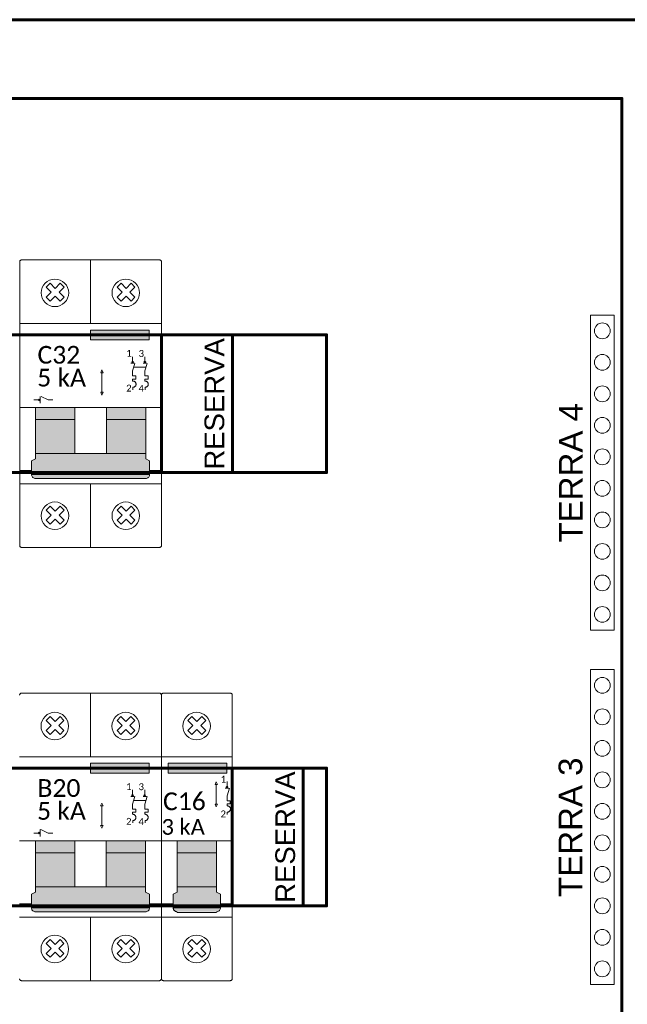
# Model space of a CAD drawing. Extents: x 5066 to 9756, y -2696 to -1109.
# Tile 20 of 248: x 9428 to 9430.93, y -2689.04 to -2684.29. Entities that reach past the tile are written whole.
import ezdxf

# ---------------------------------------------------------------- set-up
doc = ezdxf.new("R2010")
doc.units = 0
doc.header["$MEASUREMENT"] = 0
doc.linetypes.add('NULL', pattern=[0])
for name, color, linetype, lineweight in [('DI-Barramento Terra quadro executivo', 3, 'CONTINUOUS', 5), ('DI-Linhas do diagrama', 3, 'CONTINUOUS', 20), ('DI-Paredes quadro executivo', 7, 'CONTINUOUS', 60), ('DI-Textos', 7, 'CONTINUOUS', 9), ('DI-Trilho', 5, 'CONTINUOUS', 60), ('EL-Disjuntor', 7, 'CONTINUOUS', 9), ('EL-Disjuntor-Alavanca', 7, 'NULL', 5)]:
    doc.layers.add(name, color=color, linetype=linetype, lineweight=lineweight)
doc.layers.add('textos', color=2, linetype='CONTINUOUS')
doc.styles.add('Arial', font='arial.ttf')
doc.styles.add('Calibri', font='calibri.ttf')
doc.styles.add('CalibriLight', font='calibril.ttf')

msp = doc.modelspace()

# ---------------------------------------------------------------- hatches: boundary and pattern name
at = {"layer": 'EL-Disjuntor-Alavanca', "linetype": 'Continuous'}
for points in [[(9428.6226, -2685.8307), (9428.6226, -2685.7838), (9428.34, -2685.7838), (9428.34, -2685.8307)], [(9428.2638, -2686.215), (9428.2638, -2686.158), (9428.074, -2686.158), (9428.074, -2686.215)], [(9428.6058, -2686.215), (9428.6058, -2686.158), (9428.416, -2686.158), (9428.416, -2686.215)], [(9428.2638, -2686.3797), (9428.2638, -2686.215), (9428.074, -2686.215), (9428.074, -2686.3797)], [(9428.6058, -2686.3797), (9428.6058, -2686.215), (9428.416, -2686.215), (9428.416, -2686.3797)], [(9428.074, -2686.3797), (9428.074, -2686.405), (9428.055, -2686.4145), (9428.055, -2686.481), (9428.6248, -2686.481), (9428.6248, -2686.4145), (9428.6058, -2686.405), (9428.6058, -2686.3797)], [(9428.6153, -2686.4974), (9428.6222, -2686.4905), (9428.6248, -2686.481), (9428.055, -2686.481), (9428.0576, -2686.4905), (9428.0645, -2686.4974), (9428.074, -2686.5), (9428.416, -2686.5), (9428.6058, -2686.5)], [(9428.6221, -2687.9207), (9428.6221, -2687.8738), (9428.3396, -2687.8738), (9428.3396, -2687.9207)], [(9428.9973, -2687.9207), (9428.9973, -2687.8738), (9428.7148, -2687.8738), (9428.7148, -2687.9207)], [(9428.2633, -2688.305), (9428.2633, -2688.248), (9428.0736, -2688.248), (9428.0736, -2688.305)], [(9428.6053, -2688.305), (9428.6053, -2688.248), (9428.4156, -2688.248), (9428.4156, -2688.305)], [(9428.9475, -2688.305), (9428.9475, -2688.248), (9428.7578, -2688.248), (9428.7578, -2688.305)], [(9428.2633, -2688.4697), (9428.2633, -2688.305), (9428.0736, -2688.305), (9428.0736, -2688.4697)], [(9428.6053, -2688.4697), (9428.6053, -2688.305), (9428.4156, -2688.305), (9428.4156, -2688.4697)], [(9428.9475, -2688.4697), (9428.9475, -2688.305), (9428.7578, -2688.305), (9428.7578, -2688.4697)], [(9428.0736, -2688.4697), (9428.0736, -2688.495), (9428.0546, -2688.5045), (9428.0546, -2688.571), (9428.6243, -2688.571), (9428.6243, -2688.5045), (9428.6053, -2688.495), (9428.6053, -2688.4697)], [(9428.7578, -2688.4697), (9428.7578, -2688.495), (9428.7388, -2688.5045), (9428.7388, -2688.571), (9428.9665, -2688.571), (9428.9665, -2688.5045), (9428.9475, -2688.495), (9428.9475, -2688.4697)], [(9428.6148, -2688.5874), (9428.6218, -2688.5805), (9428.6243, -2688.571), (9428.0546, -2688.571), (9428.0571, -2688.5805), (9428.0641, -2688.5874), (9428.0736, -2688.59), (9428.4156, -2688.59), (9428.6053, -2688.59)], [(9428.957, -2688.5874), (9428.964, -2688.5805), (9428.9665, -2688.571), (9428.7388, -2688.571), (9428.7414, -2688.5805), (9428.7483, -2688.5874), (9428.7578, -2688.59), (9428.9475, -2688.59)]]:
    msp.add_hatch(color=150, dxfattribs=at).paths.add_polyline_path(points)

# ---------------------------------------------------------------- linework, layer by layer
at = {"layer": 'DI-Barramento Terra quadro executivo'}
for points in [[(9430.7515, -2685.7115), (9430.8655, -2685.7115), (9430.8655, -2687.2315), (9430.7515, -2687.2315), (9430.7515, -2685.7115)], [(9430.7515, -2687.4215), (9430.8655, -2687.4215), (9430.8655, -2688.9415), (9430.7515, -2688.9415), (9430.7515, -2687.4215)]]:
    msp.add_lwpolyline(points, dxfattribs=at)
at = {"layer": 'DI-Linhas do diagrama'}
for centre in [(9430.8085, -2685.7875), (9430.8085, -2685.9395), (9430.8085, -2686.0915), (9430.8085, -2686.2435), (9430.8085, -2686.3955), (9430.8085, -2686.5475), (9430.8085, -2686.6995), (9430.8085, -2686.8515), (9430.8085, -2687.0035), (9430.8085, -2687.1555), (9430.8085, -2687.4975), (9430.8085, -2687.6495), (9430.8085, -2687.8015), (9430.8085, -2687.9535), (9430.8085, -2688.1055), (9430.8085, -2688.2575), (9430.8085, -2688.4095), (9430.8085, -2688.5615), (9430.8085, -2688.7135), (9430.8085, -2688.8655)]:
    msp.add_circle(centre, 0.038, dxfattribs=at)
at = {"layer": 'DI-Paredes quadro executivo'}
for points in [[(9422.7335, -2684.2865), (9431.2835, -2684.2865), (9431.2835, -2693.7865), (9422.7335, -2693.7865), (9422.7335, -2684.2865)], [(9423.1135, -2684.6665), (9430.9035, -2684.6665), (9430.9035, -2693.4065), (9423.1135, -2693.4065), (9423.1135, -2684.6665)]]:
    msp.add_lwpolyline(points, dxfattribs=at)
at = {"layer": 'DI-Trilho'}
for points in [[(9424.5385, -2685.8065), (9429.4785, -2685.8065), (9429.4785, -2686.4715), (9424.5385, -2686.4715), (9424.5385, -2685.8065)], [(9428.6819, -2685.8065), (9429.0239, -2685.8065), (9429.0239, -2686.4715), (9428.6819, -2686.4715), (9428.6819, -2685.8065)], [(9424.5385, -2687.8965), (9429.4785, -2687.8965), (9429.4785, -2688.5615), (9424.5385, -2688.5615), (9424.5385, -2687.8965)], [(9429.0237, -2687.8965), (9429.3657, -2687.8965), (9429.3657, -2688.5615), (9429.0237, -2688.5615), (9429.0237, -2687.8965)]]:
    msp.add_lwpolyline(points, dxfattribs=at)
at = {"layer": 'EL-Disjuntor'}
for p, q in [((9427.9979, -2685.4549), (9427.9979, -2686.823)), ((9428.0074, -2685.4455), (9428.6724, -2685.4455)), ((9428.3399, -2685.7523), (9428.3399, -2685.4455)), ((9428.6819, -2685.455), (9428.6819, -2686.8232)), ((9427.9979, -2685.7523), (9428.3399, -2685.7523)), ((9428.3399, -2685.7523), (9428.6819, -2685.7523)), ((9427.9979, -2686.5256), (9428.3399, -2686.5256)), ((9428.3399, -2686.5256), (9428.6819, -2686.5256)), ((9428.3399, -2686.8325), (9428.3399, -2686.5256)), ((9428.0074, -2686.8325), (9428.6724, -2686.8325)), ((9428.0069, -2687.5355), (9428.6719, -2687.5355)), ((9428.3394, -2687.8423), (9428.3394, -2687.5355)), ((9428.6814, -2687.545), (9428.6814, -2688.9132)), ((9428.6814, -2687.545), (9428.6814, -2688.913)), ((9429.0139, -2687.5355), (9428.6909, -2687.5355)), ((9429.0234, -2688.913), (9429.0234, -2687.545)), ((9427.9974, -2687.8423), (9428.3394, -2687.8423)), ((9428.3394, -2687.8423), (9428.6814, -2687.8423)), ((9428.6814, -2687.8423), (9429.0234, -2687.8423)), ((9427.9974, -2688.6156), (9428.3394, -2688.6156)), ((9428.3394, -2688.6156), (9428.6814, -2688.6156)), ((9428.3394, -2688.9225), (9428.3394, -2688.6156)), ((9428.6814, -2688.6156), (9429.0234, -2688.6156)), ((9428.0069, -2688.9225), (9428.6719, -2688.9225)), ((9428.6909, -2688.9225), (9429.0139, -2688.9225))]:
    msp.add_line(p, q, dxfattribs=at)
at = {"layer": 'EL-Disjuntor', "color": 7}
for p, q in [((9428.1259, -2685.5771), (9428.1447, -2685.5583)), ((9428.1259, -2685.5771), (9428.1501, -2685.6013)), ((9428.1259, -2685.6255), (9428.1501, -2685.6013)), ((9428.1447, -2685.5583), (9428.1689, -2685.5825)), ((9428.1689, -2685.5825), (9428.1931, -2685.5583)), ((9428.1877, -2685.6013), (9428.2119, -2685.5771)), ((9428.1877, -2685.6013), (9428.2119, -2685.6255)), ((9428.1877, -2685.6013), (9428.2119, -2685.6255)), ((9428.2119, -2685.5771), (9428.1931, -2685.5583)), ((9428.4679, -2685.5771), (9428.4867, -2685.5583)), ((9428.4679, -2685.5771), (9428.4921, -2685.6013)), ((9428.4679, -2685.6255), (9428.4921, -2685.6013)), ((9428.4867, -2685.5583), (9428.5109, -2685.5825)), ((9428.5109, -2685.5825), (9428.5351, -2685.5583)), ((9428.5297, -2685.6013), (9428.5539, -2685.5771)), ((9428.5297, -2685.6013), (9428.5539, -2685.6255)), ((9428.5297, -2685.6013), (9428.5539, -2685.6255)), ((9428.5539, -2685.5771), (9428.5351, -2685.5583)), ((9428.1259, -2685.6255), (9428.1447, -2685.6443)), ((9428.1447, -2685.6443), (9428.1689, -2685.6201)), ((9428.1931, -2685.6443), (9428.1689, -2685.6201)), ((9428.1931, -2685.6443), (9428.2119, -2685.6255)), ((9428.4679, -2685.6255), (9428.4867, -2685.6443)), ((9428.4867, -2685.6443), (9428.5109, -2685.6201)), ((9428.5351, -2685.6443), (9428.5109, -2685.6201)), ((9428.5351, -2685.6443), (9428.5539, -2685.6255)), ((9428.1259, -2686.6525), (9428.1447, -2686.6337)), ((9428.1447, -2686.6337), (9428.1689, -2686.6579)), ((9428.1689, -2686.6579), (9428.1931, -2686.6337)), ((9428.2119, -2686.6525), (9428.1931, -2686.6337)), ((9428.4679, -2686.6525), (9428.4867, -2686.6337)), ((9428.4867, -2686.6337), (9428.5109, -2686.6579)), ((9428.5109, -2686.6579), (9428.5351, -2686.6337)), ((9428.5539, -2686.6525), (9428.5351, -2686.6337)), ((9428.1259, -2686.6525), (9428.1501, -2686.6767)), ((9428.1259, -2686.7009), (9428.1501, -2686.6767)), ((9428.1877, -2686.6767), (9428.2119, -2686.6525)), ((9428.1877, -2686.6767), (9428.2119, -2686.7009)), ((9428.1877, -2686.6767), (9428.2119, -2686.7009)), ((9428.4679, -2686.6525), (9428.4921, -2686.6767)), ((9428.4679, -2686.7009), (9428.4921, -2686.6767)), ((9428.5297, -2686.6767), (9428.5539, -2686.6525)), ((9428.5297, -2686.6767), (9428.5539, -2686.7009)), ((9428.5297, -2686.6767), (9428.5539, -2686.7009)), ((9428.1259, -2686.7009), (9428.1447, -2686.7197)), ((9428.1447, -2686.7197), (9428.1689, -2686.6955)), ((9428.1931, -2686.7197), (9428.1689, -2686.6955)), ((9428.1931, -2686.7197), (9428.2119, -2686.7009)), ((9428.4679, -2686.7009), (9428.4867, -2686.7197)), ((9428.4867, -2686.7197), (9428.5109, -2686.6955)), ((9428.5351, -2686.7197), (9428.5109, -2686.6955)), ((9428.5351, -2686.7197), (9428.5539, -2686.7009)), ((9428.1254, -2687.6671), (9428.1443, -2687.6483)), ((9428.1254, -2687.6671), (9428.1496, -2687.6913)), ((9428.1254, -2687.7155), (9428.1496, -2687.6913)), ((9428.1443, -2687.6483), (9428.1684, -2687.6725)), ((9428.1684, -2687.6725), (9428.1926, -2687.6483)), ((9428.1872, -2687.6913), (9428.2114, -2687.6671)), ((9428.1872, -2687.6913), (9428.2114, -2687.7155)), ((9428.1872, -2687.6913), (9428.2114, -2687.7155)), ((9428.2114, -2687.6671), (9428.1926, -2687.6483)), ((9428.4674, -2687.6671), (9428.4863, -2687.6483)), ((9428.4674, -2687.6671), (9428.4916, -2687.6913)), ((9428.4674, -2687.7155), (9428.4916, -2687.6913)), ((9428.4863, -2687.6483), (9428.5104, -2687.6725)), ((9428.5104, -2687.6725), (9428.5346, -2687.6483)), ((9428.5292, -2687.6913), (9428.5534, -2687.6671)), ((9428.5292, -2687.6913), (9428.5534, -2687.7155)), ((9428.5292, -2687.6913), (9428.5534, -2687.7155)), ((9428.5534, -2687.6671), (9428.5346, -2687.6483)), ((9428.8094, -2687.6671), (9428.8283, -2687.6483)), ((9428.8094, -2687.6671), (9428.8336, -2687.6913)), ((9428.8094, -2687.7155), (9428.8336, -2687.6913)), ((9428.8283, -2687.6483), (9428.8524, -2687.6725)), ((9428.8524, -2687.6725), (9428.8766, -2687.6483)), ((9428.8712, -2687.6913), (9428.8954, -2687.6671)), ((9428.8712, -2687.6913), (9428.8954, -2687.7155)), ((9428.8712, -2687.6913), (9428.8954, -2687.7155)), ((9428.8954, -2687.6671), (9428.8766, -2687.6483)), ((9428.1254, -2687.7155), (9428.1443, -2687.7343)), ((9428.1443, -2687.7343), (9428.1684, -2687.7101)), ((9428.1926, -2687.7343), (9428.1684, -2687.7101)), ((9428.1926, -2687.7343), (9428.2114, -2687.7155)), ((9428.4674, -2687.7155), (9428.4863, -2687.7343)), ((9428.4863, -2687.7343), (9428.5104, -2687.7101)), ((9428.5346, -2687.7343), (9428.5104, -2687.7101)), ((9428.5346, -2687.7343), (9428.5534, -2687.7155)), ((9428.8094, -2687.7155), (9428.8283, -2687.7343)), ((9428.8283, -2687.7343), (9428.8524, -2687.7101)), ((9428.8766, -2687.7343), (9428.8524, -2687.7101)), ((9428.8766, -2687.7343), (9428.8954, -2687.7155)), ((9428.1254, -2688.7425), (9428.1443, -2688.7237)), ((9428.1443, -2688.7237), (9428.1684, -2688.7479)), ((9428.1684, -2688.7479), (9428.1926, -2688.7237)), ((9428.2114, -2688.7425), (9428.1926, -2688.7237)), ((9428.4674, -2688.7425), (9428.4863, -2688.7237)), ((9428.4863, -2688.7237), (9428.5104, -2688.7479)), ((9428.5104, -2688.7479), (9428.5346, -2688.7237)), ((9428.5534, -2688.7425), (9428.5346, -2688.7237)), ((9428.8094, -2688.7425), (9428.8283, -2688.7237)), ((9428.8283, -2688.7237), (9428.8524, -2688.7479)), ((9428.8524, -2688.7479), (9428.8766, -2688.7237)), ((9428.8954, -2688.7425), (9428.8766, -2688.7237)), ((9428.1254, -2688.7425), (9428.1496, -2688.7667)), ((9428.1254, -2688.7909), (9428.1496, -2688.7667)), ((9428.1872, -2688.7667), (9428.2114, -2688.7425)), ((9428.1872, -2688.7667), (9428.2114, -2688.7909)), ((9428.1872, -2688.7667), (9428.2114, -2688.7909)), ((9428.4674, -2688.7425), (9428.4916, -2688.7667)), ((9428.4674, -2688.7909), (9428.4916, -2688.7667)), ((9428.5292, -2688.7667), (9428.5534, -2688.7425)), ((9428.5292, -2688.7667), (9428.5534, -2688.7909)), ((9428.5292, -2688.7667), (9428.5534, -2688.7909)), ((9428.8094, -2688.7425), (9428.8336, -2688.7667)), ((9428.8094, -2688.7909), (9428.8336, -2688.7667)), ((9428.8712, -2688.7667), (9428.8954, -2688.7425)), ((9428.8712, -2688.7667), (9428.8954, -2688.7909)), ((9428.8712, -2688.7667), (9428.8954, -2688.7909)), ((9428.1254, -2688.7909), (9428.1443, -2688.8097)), ((9428.1443, -2688.8097), (9428.1684, -2688.7855)), ((9428.1926, -2688.8097), (9428.1684, -2688.7855)), ((9428.1926, -2688.8097), (9428.2114, -2688.7909)), ((9428.4674, -2688.7909), (9428.4863, -2688.8097)), ((9428.4863, -2688.8097), (9428.5104, -2688.7855)), ((9428.5346, -2688.8097), (9428.5104, -2688.7855)), ((9428.5346, -2688.8097), (9428.5534, -2688.7909)), ((9428.8094, -2688.7909), (9428.8283, -2688.8097)), ((9428.8283, -2688.8097), (9428.8524, -2688.7855)), ((9428.8766, -2688.8097), (9428.8524, -2688.7855)), ((9428.8766, -2688.8097), (9428.8954, -2688.7909))]:
    msp.add_line(p, q, dxfattribs=at)
at = {"layer": 'EL-Disjuntor', "lineweight": 9}
for p, q in [((9427.9979, -2686.158), (9428.3399, -2686.158)), ((9428.074, -2686.158), (9428.074, -2686.405)), ((9428.2638, -2686.158), (9428.2638, -2686.3797)), ((9428.3399, -2686.158), (9428.6819, -2686.158)), ((9428.416, -2686.158), (9428.416, -2686.3797)), ((9428.6058, -2686.158), (9428.6058, -2686.405)), ((9428.074, -2686.215), (9428.2638, -2686.215)), ((9428.416, -2686.215), (9428.6058, -2686.215)), ((9428.055, -2686.4145), (9428.074, -2686.405)), ((9428.074, -2686.3797), (9428.2638, -2686.3797)), ((9428.2638, -2686.3797), (9428.416, -2686.3797)), ((9428.416, -2686.3797), (9428.6058, -2686.3797)), ((9428.6248, -2686.4145), (9428.6058, -2686.405)), ((9428.055, -2686.481), (9428.055, -2686.4145)), ((9428.6248, -2686.4145), (9428.6248, -2686.481)), ((9427.9979, -2686.462), (9428.055, -2686.462)), ((9428.055, -2686.481), (9428.6248, -2686.481)), ((9428.416, -2686.5), (9428.074, -2686.5)), ((9428.6058, -2686.5), (9428.416, -2686.5)), ((9428.6248, -2686.462), (9428.6819, -2686.462)), ((9427.9974, -2688.248), (9428.3394, -2688.248)), ((9428.0736, -2688.248), (9428.0736, -2688.495)), ((9428.2633, -2688.248), (9428.2633, -2688.4697)), ((9428.3394, -2688.248), (9428.6814, -2688.248)), ((9428.4156, -2688.248), (9428.4156, -2688.4697)), ((9428.6053, -2688.248), (9428.6053, -2688.495)), ((9428.6817, -2688.248), (9429.0237, -2688.248)), ((9428.7578, -2688.248), (9428.7578, -2688.495)), ((9428.9475, -2688.248), (9428.9475, -2688.4697)), ((9428.0736, -2688.305), (9428.2633, -2688.305)), ((9428.4156, -2688.305), (9428.6053, -2688.305)), ((9428.7578, -2688.305), (9428.9475, -2688.305)), ((9428.0546, -2688.5045), (9428.0736, -2688.495)), ((9428.0736, -2688.4697), (9428.2633, -2688.4697)), ((9428.2633, -2688.4697), (9428.4156, -2688.4697)), ((9428.4156, -2688.4697), (9428.6053, -2688.4697)), ((9428.6243, -2688.5045), (9428.6053, -2688.495)), ((9428.7388, -2688.5045), (9428.7578, -2688.495)), ((9428.7578, -2688.4697), (9428.9475, -2688.4697)), ((9428.9475, -2688.495), (9428.9475, -2688.4697)), ((9428.9665, -2688.5045), (9428.9475, -2688.495)), ((9428.0546, -2688.571), (9428.0546, -2688.5045)), ((9428.6243, -2688.5045), (9428.6243, -2688.571)), ((9428.7388, -2688.571), (9428.7388, -2688.5045)), ((9428.9665, -2688.571), (9428.9665, -2688.5045)), ((9427.9974, -2688.552), (9428.0546, -2688.552)), ((9428.0546, -2688.571), (9428.6243, -2688.571)), ((9428.4156, -2688.59), (9428.0736, -2688.59)), ((9428.6053, -2688.59), (9428.4156, -2688.59)), ((9428.6243, -2688.552), (9428.6814, -2688.552)), ((9428.6817, -2688.552), (9428.7388, -2688.552)), ((9428.7388, -2688.571), (9428.9665, -2688.571)), ((9428.7578, -2688.5934), (9428.9475, -2688.5934)), ((9428.9665, -2688.552), (9429.0237, -2688.5519))]:
    msp.add_line(p, q, dxfattribs=at)
at = {"layer": 'EL-Disjuntor'}
for points in [[(9428.0074, -2685.4455), (9428.0058, -2685.4456), (9428.0042, -2685.4461), (9428.0027, -2685.4468), (9428.0013, -2685.4477), (9428.0001, -2685.4489), (9427.9992, -2685.4502), (9427.9985, -2685.4517), (9427.998, -2685.4533), (9427.9979, -2685.455)], [(9428.6819, -2685.455), (9428.6818, -2685.4533), (9428.6813, -2685.4517), (9428.6806, -2685.4502), (9428.6797, -2685.4489), (9428.6785, -2685.4477), (9428.6772, -2685.4468), (9428.6757, -2685.4461), (9428.6741, -2685.4456), (9428.6724, -2685.4455)], [(9427.9979, -2686.823), (9427.998, -2686.8246), (9427.9985, -2686.8262), (9427.9992, -2686.8277), (9428.0001, -2686.8291), (9428.0013, -2686.8303), (9428.0027, -2686.8312), (9428.0042, -2686.8319), (9428.0058, -2686.8323), (9428.0074, -2686.8325)], [(9428.6724, -2686.8325), (9428.6741, -2686.8323), (9428.6757, -2686.8319), (9428.6772, -2686.8312), (9428.6785, -2686.8303), (9428.6797, -2686.8291), (9428.6806, -2686.8277), (9428.6813, -2686.8262), (9428.6818, -2686.8246), (9428.6819, -2686.823)], [(9428.0069, -2687.5355), (9428.0053, -2687.5356), (9428.0037, -2687.5361), (9428.0022, -2687.5368), (9428.0008, -2687.5377), (9427.9997, -2687.5389), (9427.9987, -2687.5402), (9427.998, -2687.5417), (9427.9976, -2687.5433), (9427.9974, -2687.545)], [(9428.6814, -2687.545), (9428.6813, -2687.5433), (9428.6809, -2687.5417), (9428.6802, -2687.5402), (9428.6792, -2687.5389), (9428.678, -2687.5377), (9428.6767, -2687.5368), (9428.6752, -2687.5361), (9428.6736, -2687.5356), (9428.6719, -2687.5355)], [(9428.6909, -2687.5355), (9428.6893, -2687.5356), (9428.6877, -2687.5361), (9428.6862, -2687.5368), (9428.6848, -2687.5377), (9428.6837, -2687.5389), (9428.6827, -2687.5402), (9428.682, -2687.5417), (9428.6816, -2687.5433), (9428.6814, -2687.545)], [(9429.0234, -2687.545), (9429.0233, -2687.5433), (9429.0229, -2687.5417), (9429.0222, -2687.5402), (9429.0212, -2687.5389), (9429.02, -2687.5377), (9429.0187, -2687.5368), (9429.0172, -2687.5361), (9429.0156, -2687.5356), (9429.0139, -2687.5355)], [(9427.9974, -2688.913), (9427.9976, -2688.9146), (9427.998, -2688.9162), (9427.9987, -2688.9177), (9427.9997, -2688.9191), (9428.0008, -2688.9203), (9428.0022, -2688.9212), (9428.0037, -2688.9219), (9428.0053, -2688.9223), (9428.0069, -2688.9225)], [(9428.6719, -2688.9225), (9428.6736, -2688.9223), (9428.6752, -2688.9219), (9428.6767, -2688.9212), (9428.678, -2688.9203), (9428.6792, -2688.9191), (9428.6802, -2688.9177), (9428.6809, -2688.9162), (9428.6813, -2688.9146), (9428.6814, -2688.913)], [(9428.6814, -2688.913), (9428.6816, -2688.9146), (9428.682, -2688.9162), (9428.6827, -2688.9177), (9428.6837, -2688.9191), (9428.6848, -2688.9203), (9428.6862, -2688.9212), (9428.6877, -2688.9219), (9428.6893, -2688.9223), (9428.6909, -2688.9225)], [(9429.0139, -2688.9225), (9429.0156, -2688.9223), (9429.0172, -2688.9219), (9429.0187, -2688.9212), (9429.02, -2688.9203), (9429.0212, -2688.9191), (9429.0222, -2688.9177), (9429.0229, -2688.9162), (9429.0233, -2688.9146), (9429.0234, -2688.913)]]:
    msp.add_lwpolyline(points, dxfattribs=at)
at = {"layer": 'EL-Disjuntor', "lineweight": 9}
for points in [[(9428.34, -2685.7838), (9428.34, -2685.8307), (9428.6226, -2685.8307), (9428.6226, -2685.7838), (9428.34, -2685.7838)], [(9428.055, -2686.481), (9428.0553, -2686.4843), (9428.0562, -2686.4875), (9428.0576, -2686.4905), (9428.0595, -2686.4932), (9428.0618, -2686.4955), (9428.0645, -2686.4974), (9428.0675, -2686.4988), (9428.0707, -2686.4997), (9428.074, -2686.5)], [(9428.6058, -2686.5), (9428.6091, -2686.4997), (9428.6123, -2686.4988), (9428.6153, -2686.4974), (9428.618, -2686.4955), (9428.6203, -2686.4932), (9428.6222, -2686.4905), (9428.6236, -2686.4875), (9428.6245, -2686.4843), (9428.6248, -2686.481)], [(9428.3396, -2687.8738), (9428.3396, -2687.9207), (9428.6221, -2687.9207), (9428.6221, -2687.8738), (9428.3396, -2687.8738)], [(9428.7148, -2687.8738), (9428.7148, -2687.9207), (9428.9973, -2687.9207), (9428.9973, -2687.8738), (9428.7148, -2687.8738)], [(9428.0546, -2688.571), (9428.0549, -2688.5743), (9428.0557, -2688.5775), (9428.0571, -2688.5805), (9428.059, -2688.5832), (9428.0614, -2688.5855), (9428.0641, -2688.5874), (9428.0671, -2688.5888), (9428.0703, -2688.5897), (9428.0736, -2688.59)], [(9428.6053, -2688.59), (9428.6086, -2688.5897), (9428.6118, -2688.5888), (9428.6148, -2688.5874), (9428.6175, -2688.5855), (9428.6199, -2688.5832), (9428.6218, -2688.5805), (9428.6232, -2688.5775), (9428.624, -2688.5743), (9428.6243, -2688.571)], [(9428.7388, -2688.571), (9428.7389, -2688.5726), (9428.7391, -2688.5743), (9428.7395, -2688.5759), (9428.74, -2688.5775), (9428.7406, -2688.579), (9428.7414, -2688.5805), (9428.7422, -2688.5819), (9428.7433, -2688.5832), (9428.7444, -2688.5844), (9428.7456, -2688.5855), (9428.7469, -2688.5865), (9428.7483, -2688.5874), (9428.7498, -2688.5882), (9428.7513, -2688.5888), (9428.7529, -2688.5893), (9428.7545, -2688.5897), (9428.7562, -2688.5899), (9428.7578, -2688.59)], [(9428.9475, -2688.59), (9428.9508, -2688.5897), (9428.954, -2688.5888), (9428.957, -2688.5874), (9428.9597, -2688.5855), (9428.9621, -2688.5832), (9428.964, -2688.5805), (9428.9654, -2688.5775), (9428.9662, -2688.5743), (9428.9665, -2688.571)]]:
    msp.add_lwpolyline(points, dxfattribs=at)
at = {"layer": 'EL-Disjuntor', "color": 7}
for centre in [(9428.1678, -2685.6043), (9428.5098, -2685.6043), (9428.1678, -2686.6797), (9428.5098, -2686.6797), (9428.1674, -2687.6943), (9428.5094, -2687.6943), (9428.8514, -2687.6943), (9428.1674, -2688.7697), (9428.5094, -2688.7697), (9428.8514, -2688.7697)]:
    msp.add_circle(centre, 0.0665, dxfattribs=at)
at = {"layer": 'textos', "lineweight": 9}
for p, q in [((9428.5427, -2685.9122), (9428.5427, -2685.9437)), ((9428.6017, -2685.9122), (9428.6017, -2685.9437)), ((9428.3946, -2685.9758), (9428.3887, -2685.9895)), ((9428.3946, -2685.9758), (9428.4006, -2685.9895)), ((9428.5427, -2685.9437), (9428.5344, -2685.9437)), ((9428.5427, -2685.9387), (9428.5386, -2685.9358)), ((9428.5467, -2685.9354), (9428.5387, -2685.9419)), ((9428.5427, -2685.9387), (9428.5467, -2685.9414)), ((9428.5427, -2685.9437), (9428.551, -2685.9437)), ((9428.5427, -2685.9812), (9428.5541, -2685.9444)), ((9428.5427, -2685.9812), (9428.5427, -2686.0048)), ((9428.6017, -2685.9437), (9428.5933, -2685.9437)), ((9428.6017, -2685.9387), (9428.5975, -2685.9358)), ((9428.6057, -2685.9354), (9428.5977, -2685.9419)), ((9428.6017, -2685.9387), (9428.6057, -2685.9414)), ((9428.6017, -2685.9437), (9428.61, -2685.9437)), ((9428.6017, -2685.9812), (9428.6131, -2685.9444)), ((9428.6017, -2685.9812), (9428.6017, -2686.0048)), ((9428.3887, -2685.9895), (9428.4006, -2685.9895)), ((9428.3946, -2685.9895), (9428.3946, -2686.0839)), ((9428.5427, -2686.0048), (9428.5586, -2686.0048)), ((9428.5586, -2686.0201), (9428.5427, -2686.0201)), ((9428.5427, -2686.0201), (9428.5427, -2686.0299)), ((9428.5586, -2686.0048), (9428.5586, -2686.0201)), ((9428.6017, -2686.0048), (9428.6176, -2686.0048)), ((9428.6176, -2686.0201), (9428.6017, -2686.0201)), ((9428.6017, -2686.0201), (9428.6017, -2686.0299)), ((9428.6176, -2686.0048), (9428.6176, -2686.0201)), ((9428.5441, -2686.0601), (9428.5441, -2686.0717)), ((9428.6031, -2686.0601), (9428.6031, -2686.0717)), ((9428.0659, -2686.1204), (9428.0974, -2686.1204)), ((9428.0891, -2686.1164), (9428.0957, -2686.1244)), ((9428.0924, -2686.1204), (9428.0896, -2686.1245)), ((9428.0924, -2686.1204), (9428.0951, -2686.1164)), ((9428.0974, -2686.1204), (9428.0974, -2686.1037)), ((9428.0974, -2686.1204), (9428.0974, -2686.1371)), ((9428.135, -2686.1204), (9428.1008, -2686.1037)), ((9428.135, -2686.1204), (9428.1585, -2686.1204)), ((9428.3946, -2686.0975), (9428.3887, -2686.0839)), ((9428.3887, -2686.0839), (9428.4006, -2686.0839)), ((9428.3946, -2686.0975), (9428.4006, -2686.0839)), ((9428.9465, -2687.9628), (9428.9405, -2687.9765)), ((9428.9405, -2687.9765), (9428.9524, -2687.9765)), ((9428.9465, -2687.9628), (9428.9524, -2687.9765)), ((9428.9465, -2687.9765), (9428.9465, -2688.0709)), ((9428.9981, -2687.9617), (9428.9981, -2687.9932)), ((9428.5422, -2688.0022), (9428.5422, -2688.0337)), ((9428.6012, -2688.0022), (9428.6012, -2688.0337)), ((9428.9981, -2687.9932), (9428.9897, -2687.9932)), ((9428.9981, -2687.9882), (9428.9939, -2687.9854)), ((9429.0021, -2687.9849), (9428.9941, -2687.9914)), ((9428.9981, -2687.9882), (9429.0021, -2687.9909)), ((9428.9981, -2687.9932), (9429.0064, -2687.9932)), ((9428.9981, -2688.0307), (9429.0094, -2687.9939)), ((9428.3942, -2688.0658), (9428.3882, -2688.0795)), ((9428.3942, -2688.0658), (9428.4001, -2688.0795)), ((9428.5422, -2688.0337), (9428.5339, -2688.0337)), ((9428.5422, -2688.0287), (9428.5381, -2688.0258)), ((9428.5462, -2688.0254), (9428.5383, -2688.0319)), ((9428.5422, -2688.0287), (9428.5462, -2688.0314)), ((9428.5422, -2688.0337), (9428.5506, -2688.0337)), ((9428.5422, -2688.0712), (9428.5536, -2688.0344)), ((9428.5422, -2688.0712), (9428.5422, -2688.0948)), ((9428.6012, -2688.0337), (9428.5929, -2688.0337)), ((9428.6012, -2688.0287), (9428.5971, -2688.0258)), ((9428.6052, -2688.0254), (9428.5972, -2688.0319)), ((9428.6012, -2688.0287), (9428.6052, -2688.0314)), ((9428.6012, -2688.0337), (9428.6095, -2688.0337)), ((9428.6012, -2688.0712), (9428.6126, -2688.0344)), ((9428.6012, -2688.0712), (9428.6012, -2688.0948)), ((9428.9465, -2688.0845), (9428.9405, -2688.0709)), ((9428.9405, -2688.0709), (9428.9524, -2688.0709)), ((9428.9465, -2688.0845), (9428.9524, -2688.0709)), ((9428.9981, -2688.0307), (9428.9981, -2688.0543)), ((9428.9981, -2688.0543), (9429.014, -2688.0543)), ((9429.014, -2688.0696), (9428.9981, -2688.0696)), ((9428.9981, -2688.0696), (9428.9981, -2688.0794)), ((9429.014, -2688.0543), (9429.014, -2688.0696)), ((9428.3882, -2688.0795), (9428.4001, -2688.0795)), ((9428.3942, -2688.0795), (9428.3942, -2688.1739)), ((9428.5422, -2688.0948), (9428.5582, -2688.0948)), ((9428.5582, -2688.1101), (9428.5422, -2688.1101)), ((9428.5422, -2688.1101), (9428.5422, -2688.1199)), ((9428.5582, -2688.0948), (9428.5582, -2688.1101)), ((9428.6012, -2688.0948), (9428.6171, -2688.0948)), ((9428.6171, -2688.1101), (9428.6012, -2688.1101)), ((9428.6012, -2688.1101), (9428.6012, -2688.1199)), ((9428.6171, -2688.0948), (9428.6171, -2688.1101)), ((9428.9995, -2688.1096), (9428.9995, -2688.1212)), ((9428.5437, -2688.1501), (9428.5437, -2688.1617)), ((9428.6026, -2688.1501), (9428.6026, -2688.1617)), ((9428.0654, -2688.2104), (9428.0969, -2688.2104)), ((9428.0887, -2688.2064), (9428.0952, -2688.2144)), ((9428.0919, -2688.2104), (9428.0891, -2688.2145)), ((9428.0919, -2688.2104), (9428.0946, -2688.2064)), ((9428.0969, -2688.2104), (9428.0969, -2688.1937)), ((9428.0969, -2688.2104), (9428.0969, -2688.2271)), ((9428.1345, -2688.2104), (9428.1004, -2688.1937)), ((9428.1345, -2688.2104), (9428.1581, -2688.2104)), ((9428.3942, -2688.1875), (9428.3882, -2688.1739)), ((9428.3882, -2688.1739), (9428.4001, -2688.1739)), ((9428.3942, -2688.1875), (9428.4001, -2688.1739))]:
    msp.add_line(p, q, dxfattribs=at)
at = {"layer": 'textos', "lineweight": 9, "ltscale": 0.08}
for p, q in [((9428.5484, -2685.9628), (9428.6074, -2685.9628)), ((9428.5479, -2688.0528), (9428.6069, -2688.0528))]:
    msp.add_line(p, q, dxfattribs=at)
at = {"layer": 'textos', "lineweight": 9}
for points in [[(9428.5441, -2686.0601), (9428.546, -2686.06), (9428.5477, -2686.0597), (9428.5495, -2686.0591), (9428.5511, -2686.0584), (9428.5527, -2686.0575), (9428.5541, -2686.0564), (9428.5554, -2686.0551), (9428.5565, -2686.0537), (9428.5575, -2686.0521), (9428.5582, -2686.0505), (9428.5588, -2686.0487), (9428.5591, -2686.047), (9428.5593, -2686.0452), (9428.5592, -2686.0433), (9428.5589, -2686.0416), (9428.5584, -2686.0398), (9428.5577, -2686.0382), (9428.5567, -2686.0366), (9428.5556, -2686.0351), (9428.5544, -2686.0338), (9428.553, -2686.0327), (9428.5515, -2686.0317), (9428.5498, -2686.0309), (9428.5481, -2686.0304), (9428.5463, -2686.03), (9428.5445, -2686.0298), (9428.5427, -2686.0299)], [(9428.6031, -2686.0601), (9428.6049, -2686.06), (9428.6067, -2686.0597), (9428.6084, -2686.0591), (9428.6101, -2686.0584), (9428.6116, -2686.0575), (9428.6131, -2686.0564), (9428.6144, -2686.0551), (9428.6155, -2686.0537), (9428.6164, -2686.0521), (9428.6172, -2686.0505), (9428.6178, -2686.0487), (9428.6181, -2686.047), (9428.6182, -2686.0452), (9428.6182, -2686.0433), (9428.6179, -2686.0416), (9428.6173, -2686.0398), (9428.6166, -2686.0382), (9428.6157, -2686.0366), (9428.6146, -2686.0351), (9428.6134, -2686.0338), (9428.612, -2686.0327), (9428.6104, -2686.0317), (9428.6088, -2686.0309), (9428.6071, -2686.0304), (9428.6053, -2686.03), (9428.6035, -2686.0298), (9428.6017, -2686.0299)], [(9428.5437, -2688.1501), (9428.5455, -2688.15), (9428.5473, -2688.1497), (9428.549, -2688.1491), (9428.5507, -2688.1484), (9428.5522, -2688.1475), (9428.5536, -2688.1464), (9428.5549, -2688.1451), (9428.5561, -2688.1437), (9428.557, -2688.1421), (9428.5578, -2688.1405), (9428.5583, -2688.1387), (9428.5587, -2688.137), (9428.5588, -2688.1352), (9428.5587, -2688.1333), (9428.5584, -2688.1316), (9428.5579, -2688.1298), (9428.5572, -2688.1282), (9428.5563, -2688.1266), (9428.5552, -2688.1251), (9428.5539, -2688.1238), (9428.5525, -2688.1227), (9428.551, -2688.1217), (9428.5494, -2688.1209), (9428.5476, -2688.1204), (9428.5459, -2688.12), (9428.5441, -2688.1198), (9428.5422, -2688.1199)], [(9428.6026, -2688.1501), (9428.6045, -2688.15), (9428.6062, -2688.1497), (9428.608, -2688.1491), (9428.6096, -2688.1484), (9428.6112, -2688.1475), (9428.6126, -2688.1464), (9428.6139, -2688.1451), (9428.615, -2688.1437), (9428.616, -2688.1421), (9428.6167, -2688.1405), (9428.6173, -2688.1387), (9428.6176, -2688.137), (9428.6178, -2688.1352), (9428.6177, -2688.1333), (9428.6174, -2688.1316), (9428.6169, -2688.1298), (9428.6162, -2688.1282), (9428.6152, -2688.1266), (9428.6142, -2688.1251), (9428.6129, -2688.1238), (9428.6115, -2688.1227), (9428.61, -2688.1217), (9428.6083, -2688.1209), (9428.6066, -2688.1204), (9428.6048, -2688.12), (9428.603, -2688.1198), (9428.6012, -2688.1199)], [(9428.9995, -2688.1096), (9429.0013, -2688.1095), (9429.0031, -2688.1092), (9429.0048, -2688.1086), (9429.0065, -2688.1079), (9429.008, -2688.107), (9429.0095, -2688.1059), (9429.0108, -2688.1046), (9429.0119, -2688.1032), (9429.0128, -2688.1016), (9429.0136, -2688.1), (9429.0141, -2688.0983), (9429.0145, -2688.0965), (9429.0146, -2688.0947), (9429.0145, -2688.0929), (9429.0142, -2688.0911), (9429.0137, -2688.0893), (9429.013, -2688.0877), (9429.0121, -2688.0861), (9429.011, -2688.0847), (9429.0097, -2688.0834), (9429.0083, -2688.0822), (9429.0068, -2688.0812), (9429.0052, -2688.0805), (9429.0035, -2688.0799), (9429.0017, -2688.0795), (9428.9999, -2688.0794), (9428.9981, -2688.0794)]]:
    msp.add_lwpolyline(points, dxfattribs=at)

# ---------------------------------------------------------------- texts
at = {"layer": 'DI-Textos', "linetype": 'NULL', "attachment_point": 7, "rotation": 90.0002, "line_spacing_factor": 0.6, "style": 'Arial'}
for s, insert, char_height, width in [('RESERVA', (9428.9859, -2686.4571), 0.095, 1.271293), ('TERRA 4', (9430.7135, -2686.8085), 0.114, 1.283836), ('TERRA 3', (9430.7135, -2688.5185), 0.114, 1.283836), ('RESERVA', (9429.3277, -2688.5471), 0.095, 1.271293)]:
    msp.add_mtext(s, dxfattribs=dict(at, insert=insert, char_height=char_height, width=width))
at = {"layer": 'textos', "linetype": 'NULL', "attachment_point": 7, "line_spacing_factor": 0.6}
for s, insert, char_height, width, style in [('C32', (9428.0839, -2685.9467), 0.0855, 0.353133, 'CalibriLight'), ('1', (9428.5118, -2685.9127), 0.0332, 0.048149, 'Calibri'), ('3', (9428.5716, -2685.9138), 0.0332, 0.048149, 'Calibri'), ('5 kA', (9428.0824, -2686.0571), 0.0855, 0.396105, 'CalibriLight'), ('2', (9428.5116, -2686.0804), 0.0332, 0.048149, 'Calibri'), ('4', (9428.5714, -2686.0815), 0.0332, 0.048149, 'Calibri'), ('B20', (9428.0834, -2688.0367), 0.0855, 0.353133, 'CalibriLight'), ('1', (9428.967, -2687.9669), 0.0332, 0.048149, 'Calibri'), ('1', (9428.5114, -2688.0027), 0.0332, 0.048149, 'Calibri'), ('3', (9428.5712, -2688.0038), 0.0332, 0.048149, 'Calibri'), ('C16', (9428.6894, -2688.1008), 0.0855, 0.353133, 'CalibriLight'), ('5 kA', (9428.0819, -2688.1471), 0.0855, 0.396105, 'CalibriLight'), ('3 kA', (9428.682, -2688.2194), 0.076, 0.363097, 'CalibriLight'), ('2', (9428.9668, -2688.1346), 0.0332, 0.048149, 'Calibri'), ('2', (9428.5111, -2688.1704), 0.0332, 0.048149, 'Calibri'), ('4', (9428.5709, -2688.1715), 0.0332, 0.048149, 'Calibri')]:
    msp.add_mtext(s, dxfattribs=dict(at, insert=insert, char_height=char_height, width=width, style=style))

doc.saveas('drawing.dxf')
